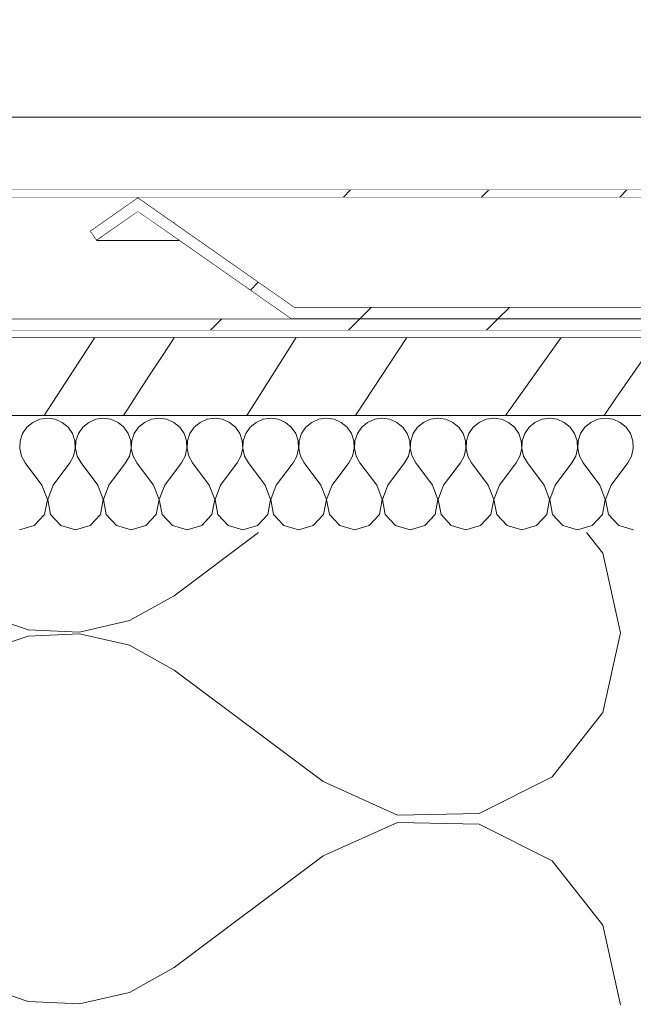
# Model space of a CAD drawing. Header units: millimetres. Extents: x 58537 to 97688, y -8921 to 14216.
# Tile 75 of 145: x 64821 to 64979, y 12619 to 12871. Entities that reach past the tile are written whole.
import ezdxf

# ---------------------------------------------------------------- set-up
doc = ezdxf.new("R2010")
doc.units = ezdxf.units.MM
doc.header["$MEASUREMENT"] = 0
doc.linetypes.add('Wipeout_Contour', pattern=[1000, 0, -1000])
for name, color, linetype in [('Nowe_A-Obróbki', 7, 'Continuous'), ('Nowe_A-Wymiary-Zewnętrzne', 7, 'Continuous'), ('Nowe_A-Ściany-Zewnętrzne', 7, 'Continuous')]:
    doc.layers.add(name, color=color, linetype=linetype)
for name, color, linetype, lineweight in [('Nowe_A-Obróbki_Nr_pióra__1', 7, 'Continuous', 13), ('Nowe_A-Obróbki_Nr_pióra__174', 7, 'Continuous', 5), ('Nowe_A-Obróbki_Nr_pióra__175', 7, 'Continuous', 5), ('Nowe_A-Obróbki_Nr_pióra__90', 7, 'Continuous', 13), ('Nowe_A-Wymiary-Zewnętrzne_Nr_pióra__46', 5, 'Continuous', 15), ('Nowe_A-Ściany-Zewnętrzne_Nr_pióra__174', 7, 'Continuous', 5)]:
    doc.layers.add(name, color=color, linetype=linetype, lineweight=lineweight)
doc.layers.add('Nowe_A-Wymiary-Zewnętrzne_Nr_pióra__45', color=7, linetype='Continuous', lineweight=15, true_color=0x40a5ff)
doc.layers.add('Nowe_A-Wymiary-Zewnętrzne_Nr_pióra__85', color=7, linetype='Continuous', lineweight=13, true_color=0x80c2ff)
doc.styles.add('STYL_AUTOMATYCZNY_2', font='arial.ttf')
doc.dimstyles.new('STYL_AUTOMATYCZNY__1', dxfattribs={"dimtxt": 125, "dimasz": 47.5, "dimexe": 0.18, "dimexo": 20, "dimgap": 0, "dimtad": 1, "dimdec": 1, "dimlfac": 0.1, "dimzin": 0, "dimdsep": 46, "dimtxsty": 'STYL_AUTOMATYCZNY_2', "dimblk": 'ARROWHEAD_11', "dimblk1": 'ARROWHEAD_11', "dimblk2": 'ARROWHEAD_11', "dimcen": 0.09, "dimclrd": 256, "dimclre": 256, "dimclrt": 5, "dimadec": 1, "dimazin": 0, "dimtfac": 1, "dimtdec": 4, "dimtmove": 0, "dimatfit": 3, "dimfxl": 0, "dimtolj": 1, "dimtzin": 0, "dimarcsym": 0})
pattern_1 = [(45, (0, 0), (-88.38835, 88.38835), []), (45, (-17.68, 17.68), (-88.38835, 88.38835), []), (45, (-35.36, 35.36), (-88.38835, 88.38835), [])]

# ---------------------------------------------------------------- blocks, each defined once
blk = doc.blocks.new('*X360')
at = {"layer": 'Nowe_A-Ściany-Zewnętrzne_Nr_pióra__174', "color": 7, "linetype": 'Continuous', "lineweight": 5}
for p, q in [((64882.61, 12740), (64861.02, 12723.81)), ((64970.72, 12734.69), (64966.56, 12740)), ((64975.31, 12714.29), (64970.72, 12734.69)), ((64849.53, 12717.45), (64861.02, 12723.81)), ((64811.16, 12719.31), (64823.61, 12715.11)), ((64823.61, 12715.11), (64836.73, 12714.48)), ((64836.73, 12714.48), (64849.53, 12717.45)), ((64823.61, 12713.46), (64811.16, 12709.26)), ((64836.73, 12714.09), (64823.61, 12713.46)), ((64849.53, 12711.12), (64836.73, 12714.09)), ((64970.72, 12693.88), (64975.31, 12714.29)), ((64861.02, 12704.76), (64849.53, 12711.12)), ((64899.12, 12676.19), (64861.02, 12704.76)), ((64957.82, 12677.41), (64970.72, 12693.88)), ((64939.11, 12668.06), (64957.82, 12677.41)), ((64899.12, 12676.19), (64918.2, 12667.62)), ((64918.2, 12667.62), (64939.11, 12668.06)), ((64918.2, 12665.71), (64899.12, 12657.14)), ((64939.11, 12665.28), (64918.2, 12665.71)), ((64957.82, 12655.92), (64939.11, 12665.28)), ((64899.12, 12657.14), (64861.02, 12628.57)), ((64970.72, 12639.45), (64957.82, 12655.92)), ((64975.31, 12619.05), (64970.72, 12639.45)), ((64849.53, 12622.21), (64861.02, 12628.57)), ((64811.16, 12624.07), (64823.61, 12619.88)), ((64836.73, 12619.24), (64849.53, 12622.21)), ((64823.61, 12619.88), (64836.73, 12619.24))]:
    blk.add_line(p, q, dxfattribs=at)
blk = doc.blocks.new('ElemPrzekroju_339')
at = {"layer": 'Nowe_A-Ściany-Zewnętrzne', "lineweight": 0}
blk.add_blockref('*X360', (0, 0), dxfattribs=at)
blk = doc.blocks.new('*X464')
at = {"layer": 'Nowe_A-Obróbki_Nr_pióra__175', "color": 7, "linetype": 'Continuous', "lineweight": 5}
for p, q in [((64827.73, 12770), (64840.68, 12790)), ((64857.92, 12785.22), (64860.98, 12789.86)), ((64860.98, 12789.86), (64861.07, 12790)), ((64881.95, 12773.77), (64892.26, 12790)), ((64907.46, 12770), (64920.59, 12790)), ((64945.84, 12770), (64960.06, 12790)), ((64973.9, 12774.16), (64984.89, 12790)), ((64854.88, 12780.58), (64857.92, 12785.22)), ((64851.85, 12775.92), (64854.88, 12780.58)), ((64848.83, 12771.27), (64851.85, 12775.92)), ((64879.63, 12770), (64881.95, 12773.77)), ((64971.08, 12770), (64973.9, 12774.16)), ((64848.01, 12770), (64848.83, 12771.27))]:
    blk.add_line(p, q, dxfattribs=at)
blk = doc.blocks.new('*X465')
at = {"layer": 'Nowe_A-Obróbki_Nr_pióra__174', "color": 7, "linetype": 'Continuous', "lineweight": 5}
for p, q in [((64824.81, 12768.22), (64823.29, 12766.96)), ((64826.61, 12769.01), (64824.81, 12768.22)), ((64828.57, 12769.29), (64826.61, 12769.01)), ((64830.52, 12769.01), (64828.57, 12769.29)), ((64832.32, 12768.22), (64830.52, 12769.01)), ((64833.84, 12766.96), (64832.32, 12768.22)), ((64839.1, 12768.22), (64837.58, 12766.96)), ((64840.9, 12769.01), (64839.1, 12768.22)), ((64842.85, 12769.29), (64840.9, 12769.01)), ((64844.8, 12769.01), (64842.85, 12769.29)), ((64846.61, 12768.22), (64844.8, 12769.01)), ((64848.12, 12766.96), (64846.61, 12768.22)), ((64853.38, 12768.22), (64851.87, 12766.96)), ((64855.19, 12769.01), (64853.38, 12768.22)), ((64857.14, 12769.29), (64855.19, 12769.01)), ((64859.09, 12769.01), (64857.14, 12769.29)), ((64860.89, 12768.22), (64859.09, 12769.01)), ((64862.41, 12766.96), (64860.89, 12768.22)), ((64867.67, 12768.22), (64866.15, 12766.96)), ((64869.47, 12769.01), (64867.67, 12768.22)), ((64871.42, 12769.29), (64869.47, 12769.01)), ((64873.38, 12769.01), (64871.42, 12769.29)), ((64875.18, 12768.22), (64873.38, 12769.01)), ((64876.7, 12766.96), (64875.18, 12768.22)), ((64881.95, 12768.22), (64880.44, 12766.96)), ((64883.76, 12769.01), (64881.95, 12768.22)), ((64885.71, 12769.29), (64883.76, 12769.01)), ((64887.66, 12769.01), (64885.71, 12769.29)), ((64889.46, 12768.22), (64887.66, 12769.01)), ((64890.98, 12766.96), (64889.46, 12768.22)), ((64896.24, 12768.22), (64894.72, 12766.96)), ((64898.04, 12769.01), (64896.24, 12768.22)), ((64899.99, 12769.29), (64898.04, 12769.01)), ((64901.95, 12769.01), (64899.99, 12769.29)), ((64903.75, 12768.22), (64901.95, 12769.01)), ((64905.27, 12766.96), (64903.75, 12768.22)), ((64910.53, 12768.22), (64909.01, 12766.96)), ((64912.33, 12769.01), (64910.53, 12768.22)), ((64914.28, 12769.29), (64912.33, 12769.01)), ((64916.23, 12769.01), (64914.28, 12769.29)), ((64918.04, 12768.22), (64916.23, 12769.01)), ((64919.55, 12766.96), (64918.04, 12768.22)), ((64924.81, 12768.22), (64923.29, 12766.96)), ((64926.61, 12769.01), (64924.81, 12768.22)), ((64928.57, 12769.29), (64926.61, 12769.01)), ((64930.52, 12769.01), (64928.57, 12769.29)), ((64932.32, 12768.22), (64930.52, 12769.01)), ((64933.84, 12766.96), (64932.32, 12768.22)), ((64939.1, 12768.22), (64937.58, 12766.96)), ((64940.9, 12769.01), (64939.1, 12768.22)), ((64942.85, 12769.29), (64940.9, 12769.01)), ((64944.8, 12769.01), (64942.85, 12769.29)), ((64946.61, 12768.22), (64944.8, 12769.01)), ((64948.12, 12766.96), (64946.61, 12768.22)), ((64953.38, 12768.22), (64951.87, 12766.96)), ((64955.19, 12769.01), (64953.38, 12768.22)), ((64957.14, 12769.29), (64955.19, 12769.01)), ((64959.09, 12769.01), (64957.14, 12769.29)), ((64960.89, 12768.22), (64959.09, 12769.01)), ((64962.41, 12766.96), (64960.89, 12768.22)), ((64967.67, 12768.22), (64966.15, 12766.96)), ((64969.47, 12769.01), (64967.67, 12768.22)), ((64971.42, 12769.29), (64969.47, 12769.01)), ((64973.38, 12769.01), (64971.42, 12769.29)), ((64975.18, 12768.22), (64973.38, 12769.01)), ((64976.7, 12766.96), (64975.18, 12768.22)), ((64823.29, 12766.96), (64822.18, 12765.34)), ((64834.96, 12765.34), (64833.84, 12766.96)), ((64837.58, 12766.96), (64836.46, 12765.34)), ((64849.24, 12765.34), (64848.12, 12766.96)), ((64851.87, 12766.96), (64850.75, 12765.34)), ((64863.53, 12765.34), (64862.41, 12766.96)), ((64866.15, 12766.96), (64865.03, 12765.34)), ((64877.81, 12765.34), (64876.7, 12766.96)), ((64880.44, 12766.96), (64879.32, 12765.34)), ((64892.1, 12765.34), (64890.98, 12766.96)), ((64894.72, 12766.96), (64893.61, 12765.34)), ((64906.38, 12765.34), (64905.27, 12766.96)), ((64909.01, 12766.96), (64907.89, 12765.34)), ((64920.67, 12765.34), (64919.55, 12766.96)), ((64923.29, 12766.96), (64922.18, 12765.34)), ((64934.96, 12765.34), (64933.84, 12766.96)), ((64937.58, 12766.96), (64936.46, 12765.34)), ((64949.24, 12765.34), (64948.12, 12766.96)), ((64951.87, 12766.96), (64950.75, 12765.34)), ((64963.53, 12765.34), (64962.41, 12766.96)), ((64966.15, 12766.96), (64965.03, 12765.34)), ((64977.81, 12765.34), (64976.7, 12766.96)), ((64821.55, 12763.47), (64821.45, 12761.5)), ((64822.18, 12765.34), (64821.55, 12763.47)), ((64835.58, 12763.47), (64834.96, 12765.34)), ((64835.68, 12761.5), (64835.58, 12763.47)), ((64835.83, 12763.47), (64835.74, 12761.5)), ((64836.46, 12765.34), (64835.83, 12763.47)), ((64849.87, 12763.47), (64849.24, 12765.34)), ((64849.97, 12761.5), (64849.87, 12763.47)), ((64850.12, 12763.47), (64850.02, 12761.5)), ((64850.75, 12765.34), (64850.12, 12763.47)), ((64864.16, 12763.47), (64863.53, 12765.34)), ((64864.25, 12761.5), (64864.16, 12763.47)), ((64864.4, 12763.47), (64864.31, 12761.5)), ((64865.03, 12765.34), (64864.4, 12763.47)), ((64878.44, 12763.47), (64877.81, 12765.34)), ((64878.54, 12761.5), (64878.44, 12763.47)), ((64878.69, 12763.47), (64878.6, 12761.5)), ((64879.32, 12765.34), (64878.69, 12763.47)), ((64892.73, 12763.47), (64892.1, 12765.34)), ((64892.82, 12761.5), (64892.73, 12763.47)), ((64892.98, 12763.47), (64892.88, 12761.5)), ((64893.61, 12765.34), (64892.98, 12763.47)), ((64907.01, 12763.47), (64906.38, 12765.34)), ((64907.11, 12761.5), (64907.01, 12763.47)), ((64907.26, 12763.47), (64907.17, 12761.5)), ((64907.89, 12765.34), (64907.26, 12763.47)), ((64921.3, 12763.47), (64920.67, 12765.34)), ((64921.39, 12761.5), (64921.3, 12763.47)), ((64921.55, 12763.47), (64921.45, 12761.5)), ((64922.18, 12765.34), (64921.55, 12763.47)), ((64935.58, 12763.47), (64934.96, 12765.34)), ((64935.68, 12761.5), (64935.58, 12763.47)), ((64935.83, 12763.47), (64935.74, 12761.5)), ((64936.46, 12765.34), (64935.83, 12763.47)), ((64949.87, 12763.47), (64949.24, 12765.34)), ((64949.97, 12761.5), (64949.87, 12763.47)), ((64950.12, 12763.47), (64950.02, 12761.5)), ((64950.75, 12765.34), (64950.12, 12763.47)), ((64964.16, 12763.47), (64963.53, 12765.34)), ((64964.25, 12761.5), (64964.16, 12763.47)), ((64964.4, 12763.47), (64964.31, 12761.5)), ((64965.03, 12765.34), (64964.4, 12763.47)), ((64978.44, 12763.47), (64977.81, 12765.34)), ((64978.54, 12761.5), (64978.44, 12763.47)), ((64821.45, 12761.5), (64821.9, 12759.58)), ((64835.23, 12759.58), (64835.68, 12761.5)), ((64835.74, 12761.5), (64836.18, 12759.58)), ((64849.52, 12759.58), (64849.97, 12761.5)), ((64850.02, 12761.5), (64850.47, 12759.58)), ((64863.81, 12759.58), (64864.25, 12761.5)), ((64864.31, 12761.5), (64864.76, 12759.58)), ((64878.09, 12759.58), (64878.54, 12761.5)), ((64878.6, 12761.5), (64879.04, 12759.58)), ((64892.38, 12759.58), (64892.82, 12761.5)), ((64892.88, 12761.5), (64893.33, 12759.58)), ((64906.66, 12759.58), (64907.11, 12761.5)), ((64907.17, 12761.5), (64907.61, 12759.58)), ((64920.95, 12759.58), (64921.39, 12761.5)), ((64921.45, 12761.5), (64921.9, 12759.58)), ((64935.23, 12759.58), (64935.68, 12761.5)), ((64935.74, 12761.5), (64936.18, 12759.58)), ((64949.52, 12759.58), (64949.97, 12761.5)), ((64950.02, 12761.5), (64950.47, 12759.58)), ((64963.81, 12759.58), (64964.25, 12761.5)), ((64964.31, 12761.5), (64964.76, 12759.58)), ((64978.09, 12759.58), (64978.54, 12761.5)), ((64821.9, 12759.58), (64822.85, 12757.86)), ((64827.14, 12752.14), (64822.85, 12757.86)), ((64829.99, 12752.14), (64834.28, 12757.86)), ((64834.28, 12757.86), (64835.23, 12759.58)), ((64836.18, 12759.58), (64837.14, 12757.86)), ((64841.42, 12752.14), (64837.14, 12757.86)), ((64844.28, 12752.14), (64848.57, 12757.86)), ((64848.57, 12757.86), (64849.52, 12759.58)), ((64850.47, 12759.58), (64851.42, 12757.86)), ((64855.71, 12752.14), (64851.42, 12757.86)), ((64858.57, 12752.14), (64862.85, 12757.86)), ((64862.85, 12757.86), (64863.81, 12759.58)), ((64864.76, 12759.58), (64865.71, 12757.86)), ((64869.99, 12752.14), (64865.71, 12757.86)), ((64872.85, 12752.14), (64877.14, 12757.86)), ((64877.14, 12757.86), (64878.09, 12759.58)), ((64879.04, 12759.58), (64879.99, 12757.86)), ((64884.28, 12752.14), (64879.99, 12757.86)), ((64887.14, 12752.14), (64891.42, 12757.86)), ((64891.42, 12757.86), (64892.38, 12759.58)), ((64893.33, 12759.58), (64894.28, 12757.86)), ((64898.57, 12752.14), (64894.28, 12757.86)), ((64901.42, 12752.14), (64905.71, 12757.86)), ((64905.71, 12757.86), (64906.66, 12759.58)), ((64907.61, 12759.58), (64908.57, 12757.86)), ((64912.85, 12752.14), (64908.57, 12757.86)), ((64915.71, 12752.14), (64919.99, 12757.86)), ((64919.99, 12757.86), (64920.95, 12759.58)), ((64921.9, 12759.58), (64922.85, 12757.86)), ((64927.14, 12752.14), (64922.85, 12757.86)), ((64929.99, 12752.14), (64934.28, 12757.86)), ((64934.28, 12757.86), (64935.23, 12759.58)), ((64936.18, 12759.58), (64937.14, 12757.86)), ((64941.42, 12752.14), (64937.14, 12757.86)), ((64944.28, 12752.14), (64948.57, 12757.86)), ((64948.57, 12757.86), (64949.52, 12759.58)), ((64950.47, 12759.58), (64951.42, 12757.86)), ((64955.71, 12752.14), (64951.42, 12757.86)), ((64958.57, 12752.14), (64962.85, 12757.86)), ((64962.85, 12757.86), (64963.81, 12759.58)), ((64964.76, 12759.58), (64965.71, 12757.86)), ((64969.99, 12752.14), (64965.71, 12757.86)), ((64972.85, 12752.14), (64977.14, 12757.86)), ((64977.14, 12757.86), (64978.09, 12759.58)), ((64828.54, 12748.5), (64827.14, 12752.14)), ((64829.99, 12752.14), (64828.6, 12748.5)), ((64842.82, 12748.5), (64841.42, 12752.14)), ((64844.28, 12752.14), (64842.88, 12748.5)), ((64857.11, 12748.5), (64855.71, 12752.14)), ((64858.57, 12752.14), (64857.17, 12748.5)), ((64871.39, 12748.5), (64869.99, 12752.14)), ((64872.85, 12752.14), (64871.45, 12748.5)), ((64885.68, 12748.5), (64884.28, 12752.14)), ((64887.14, 12752.14), (64885.74, 12748.5)), ((64899.97, 12748.5), (64898.57, 12752.14)), ((64901.42, 12752.14), (64900.02, 12748.5)), ((64914.25, 12748.5), (64912.85, 12752.14)), ((64915.71, 12752.14), (64914.31, 12748.5)), ((64928.54, 12748.5), (64927.14, 12752.14)), ((64929.99, 12752.14), (64928.6, 12748.5)), ((64942.82, 12748.5), (64941.42, 12752.14)), ((64944.28, 12752.14), (64942.88, 12748.5)), ((64957.11, 12748.5), (64955.71, 12752.14)), ((64958.57, 12752.14), (64957.17, 12748.5)), ((64971.39, 12748.5), (64969.99, 12752.14)), ((64972.85, 12752.14), (64971.45, 12748.5)), ((64827.81, 12744.66), (64828.54, 12748.5)), ((64828.6, 12748.5), (64829.32, 12744.66)), ((64842.1, 12744.66), (64842.82, 12748.5)), ((64842.88, 12748.5), (64843.61, 12744.66)), ((64856.38, 12744.66), (64857.11, 12748.5)), ((64857.17, 12748.5), (64857.89, 12744.66)), ((64870.67, 12744.66), (64871.39, 12748.5)), ((64871.45, 12748.5), (64872.18, 12744.66)), ((64884.96, 12744.66), (64885.68, 12748.5)), ((64885.74, 12748.5), (64886.46, 12744.66)), ((64899.24, 12744.66), (64899.97, 12748.5)), ((64900.02, 12748.5), (64900.75, 12744.66)), ((64913.53, 12744.66), (64914.25, 12748.5)), ((64914.31, 12748.5), (64915.03, 12744.66)), ((64927.81, 12744.66), (64928.54, 12748.5)), ((64928.6, 12748.5), (64929.32, 12744.66)), ((64942.1, 12744.66), (64942.82, 12748.5)), ((64942.88, 12748.5), (64943.61, 12744.66)), ((64956.38, 12744.66), (64957.11, 12748.5)), ((64957.17, 12748.5), (64957.89, 12744.66)), ((64970.67, 12744.66), (64971.39, 12748.5)), ((64971.45, 12748.5), (64972.18, 12744.66)), ((64825.18, 12741.78), (64827.81, 12744.66)), ((64829.32, 12744.66), (64831.95, 12741.78)), ((64839.46, 12741.78), (64842.1, 12744.66)), ((64843.61, 12744.66), (64846.24, 12741.78)), ((64853.75, 12741.78), (64856.38, 12744.66)), ((64857.89, 12744.66), (64860.53, 12741.78)), ((64868.04, 12741.78), (64870.67, 12744.66)), ((64872.18, 12744.66), (64874.81, 12741.78)), ((64882.32, 12741.78), (64884.96, 12744.66)), ((64886.46, 12744.66), (64889.1, 12741.78)), ((64896.61, 12741.78), (64899.24, 12744.66)), ((64900.75, 12744.66), (64903.38, 12741.78)), ((64910.89, 12741.78), (64913.53, 12744.66)), ((64915.03, 12744.66), (64917.67, 12741.78)), ((64925.18, 12741.78), (64927.81, 12744.66)), ((64929.32, 12744.66), (64931.95, 12741.78)), ((64939.46, 12741.78), (64942.1, 12744.66)), ((64943.61, 12744.66), (64946.24, 12741.78)), ((64953.75, 12741.78), (64956.38, 12744.66)), ((64957.89, 12744.66), (64960.53, 12741.78)), ((64968.04, 12741.78), (64970.67, 12744.66)), ((64972.18, 12744.66), (64974.81, 12741.78)), ((64821.42, 12740.71), (64825.18, 12741.78)), ((64831.95, 12741.78), (64835.71, 12740.71)), ((64835.71, 12740.71), (64839.46, 12741.78)), ((64846.24, 12741.78), (64849.99, 12740.71)), ((64849.99, 12740.71), (64853.75, 12741.78)), ((64860.53, 12741.78), (64864.28, 12740.71)), ((64864.28, 12740.71), (64868.04, 12741.78)), ((64874.81, 12741.78), (64878.57, 12740.71)), ((64878.57, 12740.71), (64882.32, 12741.78)), ((64889.1, 12741.78), (64892.85, 12740.71)), ((64892.85, 12740.71), (64896.61, 12741.78)), ((64903.38, 12741.78), (64907.14, 12740.71)), ((64907.14, 12740.71), (64910.89, 12741.78)), ((64917.67, 12741.78), (64921.42, 12740.71)), ((64921.42, 12740.71), (64925.18, 12741.78)), ((64931.95, 12741.78), (64935.71, 12740.71)), ((64935.71, 12740.71), (64939.46, 12741.78)), ((64946.24, 12741.78), (64949.99, 12740.71)), ((64949.99, 12740.71), (64953.75, 12741.78)), ((64960.53, 12741.78), (64964.28, 12740.71)), ((64964.28, 12740.71), (64968.04, 12741.78)), ((64974.81, 12741.78), (64978.57, 12740.71))]:
    blk.add_line(p, q, dxfattribs=at)
blk = doc.blocks.new('ElemPrzekroju_378')
at = {"layer": 'Nowe_A-Obróbki', "linetype": 'Continuous', "lineweight": 0, "true_color": 0x000000}
h = blk.add_hatch(dxfattribs=at)
h.set_pattern_fill('Aluminium', color=18, style=0, pattern_type=2)
h.set_pattern_definition(pattern_1)
h.paths.add_polyline_path([(65392.78, 12679.29), (65392.78, 12827.85), (64791.92, 12827.85), (64717.21, 12846.37), (64717.21, 12628.9), (64728.79, 12628.9), (64734.71, 12647.62), (64732.8, 12648.23), (64727.33, 12630.9), (64719.21, 12630.9), (64719.21, 12843.82), (64791.67, 12825.85), (65390.78, 12825.85), (65390.78, 12681.29), (65382.66, 12681.29), (65374.94, 12697.54), (65373.13, 12696.68), (65381.4, 12679.29)])
h = blk.add_hatch(dxfattribs=at)
h.set_pattern_fill('Aluminium', color=18, style=0, pattern_type=2)
h.set_pattern_definition(pattern_1)
h.paths.add_polyline_path([(64839.39, 12817.22), (64841.12, 12814.77), (64851.7, 12822.19), (64862.29, 12814.77), (64890.82, 12794.77), (64920.82, 12794.77), (65070.07, 12794.77), (65219.33, 12794.77), (65247.85, 12814.77), (65258.44, 12822.19), (65269.03, 12814.77), (65270.75, 12817.22), (65258.44, 12825.85), (65246.13, 12817.22), (65218.38, 12797.77), (65070.07, 12797.77), (64891.76, 12797.77), (64864.01, 12817.22), (64851.7, 12825.85)])
h = blk.add_hatch(dxfattribs=at)
h.set_pattern_fill('Aluminium', color=18, style=0, pattern_type=2)
h.set_pattern_definition(pattern_1)
h.paths.add_polyline_path([(64722.21, 12640.9), (64725.07, 12640), (64773.04, 12791.77), (65336.68, 12791.77), (65385.07, 12690), (65387.78, 12691.29), (65338.58, 12794.77), (65219.33, 12794.77), (65070.07, 12794.77), (64920.82, 12794.77), (64890.82, 12794.77), (64770.84, 12794.77)])
at = {"layer": 'Nowe_A-Obróbki_Nr_pióra__1', "color": 7, "linetype": 'Continuous', "lineweight": 13}
for p, q in [((64851.7, 12825.85), (64839.39, 12817.22)), ((64851.7, 12822.19), (64841.12, 12814.77)), ((64839.39, 12817.22), (64841.12, 12814.77)), ((64890.82, 12794.77), (64770.84, 12794.77)), ((65336.68, 12791.77), (64773.04, 12791.77)), ((65335.07, 12790), (64775.07, 12790)), ((65335.07, 12770), (64775.07, 12770))]:
    blk.add_line(p, q, dxfattribs=at)
at = {"layer": 'Nowe_A-Obróbki_Nr_pióra__1', "color": 7, "linetype": 'Continuous', "lineweight": 13, "flags": 128}
for points in [[(64717.21, 12846.37), (64791.92, 12827.85), (65253.59, 12827.85), (65312.85, 12827.85), (65392.78, 12827.85)], [(64719.21, 12843.82), (64791.67, 12825.85), (64851.7, 12825.85), (65253.59, 12825.85), (65258.44, 12825.85), (65312.85, 12825.85), (65390.78, 12825.85)], [(64851.7, 12825.85), (64864.01, 12817.22), (64891.76, 12797.77)], [(64851.7, 12822.19), (64862.29, 12814.77), (64890.82, 12794.77)], [(65218.38, 12797.77), (65070.07, 12797.77), (64891.76, 12797.77)], [(65219.33, 12794.77), (65070.07, 12794.77), (64920.82, 12794.77), (64890.82, 12794.77)]]:
    blk.add_lwpolyline(points, dxfattribs=at)
at = {"layer": 'Nowe_A-Obróbki', "lineweight": 0}
for name in ['*X464', '*X465']:
    blk.add_blockref(name, (0, 0), dxfattribs=at)
blk = doc.blocks.new('ElemPrzekroju_379')
at = {"color": 254, "linetype": 'Wipeout_Contour', "lineweight": 0, "ltscale": 444201.799386}
blk.add_wipeout([(64717.21, 12846.37), (64791.92, 12827.85), (77005.07, 12827.85), (77005.07, 12840), (76955.07, 12840), (76955.07, 12846.37)], dxfattribs=at).dxf.layer = 'Nowe_A-Obróbki'
at = {"layer": 'Nowe_A-Obróbki_Nr_pióra__90', "color": 7, "linetype": 'Continuous', "lineweight": 13}
blk.add_line((76955.07, 12846.37), (64717.21, 12846.37), dxfattribs=at)
at = {"color": 254, "linetype": 'Wipeout_Contour', "lineweight": 0, "ltscale": 858342.036857}
blk.add_wipeout([(64719.21, 12630.9), (64727.33, 12630.9), (64730.2, 12640), (64725.07, 12640), (64722.21, 12640.9), (64770.84, 12794.77), (64890.82, 12794.77), (64862.29, 12814.77), (64841.12, 12814.77), (64839.39, 12817.22), (64851.7, 12825.85), (64791.67, 12825.85), (64719.21, 12843.82)], dxfattribs=at).dxf.layer = 'Nowe_A-Obróbki'
at = {"color": 254, "linetype": 'Wipeout_Contour', "lineweight": 0, "ltscale": 198318.39654}
blk.add_wipeout([(64851.7, 12822.19), (64841.12, 12814.77), (64862.29, 12814.77)], dxfattribs=at).dxf.layer = 'Nowe_A-Obróbki'
at = {"color": 254, "linetype": 'Wipeout_Contour', "lineweight": 0, "ltscale": 727659.963331}
blk.add_wipeout([(64773.04, 12791.77), (64725.07, 12640), (64730.2, 12640), (64732.8, 12648.23), (64770.07, 12648.23), (64770.07, 12740), (64775.07, 12740), (64775.07, 12790), (65335.07, 12790), (65337.52, 12790), (65336.68, 12791.77)], dxfattribs=at).dxf.layer = 'Nowe_A-Obróbki'
at = {"color": 254, "linetype": 'Wipeout_Contour', "lineweight": 0, "ltscale": 265218.590603}
blk.add_wipeout([(65258.44, 12825.85), (64851.7, 12825.85), (64891.76, 12797.77), (65218.38, 12797.77)], dxfattribs=at).dxf.layer = 'Nowe_A-Obróbki'
at = {"layer": 'Nowe_A-Obróbki_Nr_pióra__90', "color": 7, "linetype": 'Continuous', "lineweight": 13}
blk.add_line((64862.29, 12814.77), (64841.12, 12814.77), dxfattribs=at)
blk = doc.blocks.new('*D627')
at = {"layer": 'Nowe_A-Wymiary-Zewnętrzne_Nr_pióra__45', "linetype": 'Continuous', "lineweight": 15, "true_color": 0x40a5ff}
for points in [[(66210.74, 12846.37), (66211.69, 12841.59), (66214.4, 12837.54), (66218.46, 12834.83), (66223.24, 12833.87), (66228.02, 12834.83), (66232.08, 12837.54), (66234.79, 12841.59), (66235.74, 12846.37), (66234.79, 12851.16), (66232.08, 12855.21), (66228.02, 12857.92), (66223.24, 12858.87), (66218.46, 12857.92), (66214.4, 12855.21), (66211.69, 12851.16)], [(66210.74, 11690), (66211.69, 11685.22), (66214.4, 11681.16), (66218.46, 11678.45), (66223.24, 11677.5), (66228.02, 11678.45), (66232.08, 11681.16), (66234.79, 11685.22), (66235.74, 11690), (66234.79, 11694.78), (66232.08, 11698.84), (66228.02, 11701.55), (66223.24, 11702.5), (66218.46, 11701.55), (66214.4, 11698.84), (66211.69, 11694.78)]]:
    blk.add_hatch(color=161, dxfattribs=at).paths.add_polyline_path(points)
at = {"layer": 'Nowe_A-Wymiary-Zewnętrzne_Nr_pióra__45', "color": 161, "linetype": 'Continuous', "lineweight": 15, "true_color": 0x40a5ff}
for centre in [(66223.24, 12846.37), (66223.24, 11690)]:
    blk.add_circle(centre, 12.5, dxfattribs=at)
at = {"layer": 'Nowe_A-Wymiary-Zewnętrzne_Nr_pióra__85', "color": 151, "linetype": 'Continuous', "lineweight": 13, "true_color": 0x80c2ff}
for p, q in [((66223.24, 12858.87), (66223.24, 12871.37)), ((66210.74, 12846.37), (66176.36, 12846.37)), ((66270.11, 12846.37), (66235.74, 12846.37)), ((66223.24, 11702.5), (66223.24, 12833.87)), ((66210.74, 11690), (66176.36, 11690)), ((66270.11, 11690), (66235.74, 11690))]:
    blk.add_line(p, q, dxfattribs=at)
at = {"layer": 'Nowe_A-Wymiary-Zewnętrzne_Nr_pióra__46', "color": 5, "lineweight": 15, "insert": (66198.24, 12060.05), "char_height": 125, "attachment_point": 7, "rotation": 90, "style": 'STYL_AUTOMATYCZNY_2'}
blk.add_mtext('\\A1;{\\pql;\\fArial|b0|i0|c238|p0;\\W1.000000;115,6}', dxfattribs=at)
blk = doc.blocks.new('ARROWHEAD_11')
at = {"color": 0, "linetype": 'Continuous', "lineweight": 0}
blk.add_line((0, 0), (-1, 0), dxfattribs=at)
at = {"color": 0, "linetype": 'Continuous', "lineweight": 0, "const_width": 0.25, "flags": 128}
blk.add_lwpolyline([(-0.125, 0, 1), (0.125, 0, 1)], format="xyb", close=True, dxfattribs=at)
blk = doc.blocks.new('*D641')
at = {"layer": 'Nowe_A-Wymiary-Zewnętrzne_Nr_pióra__45', "linetype": 'Continuous', "lineweight": 15, "true_color": 0x40a5ff}
for points in [[(90247.75, 12846.37), (90248.7, 12841.59), (90251.41, 12837.54), (90255.47, 12834.83), (90260.25, 12833.87), (90265.03, 12834.83), (90269.09, 12837.54), (90271.8, 12841.59), (90272.75, 12846.37), (90271.8, 12851.16), (90269.09, 12855.21), (90265.03, 12857.92), (90260.25, 12858.87), (90255.47, 12857.92), (90251.41, 12855.21), (90248.7, 12851.16)], [(90247.75, 11690), (90248.7, 11685.22), (90251.41, 11681.16), (90255.47, 11678.45), (90260.25, 11677.5), (90265.03, 11678.45), (90269.09, 11681.16), (90271.8, 11685.22), (90272.75, 11690), (90271.8, 11694.78), (90269.09, 11698.84), (90265.03, 11701.55), (90260.25, 11702.5), (90255.47, 11701.55), (90251.41, 11698.84), (90248.7, 11694.78)]]:
    blk.add_hatch(color=161, dxfattribs=at).paths.add_polyline_path(points)
at = {"layer": 'Nowe_A-Wymiary-Zewnętrzne_Nr_pióra__45', "color": 161, "linetype": 'Continuous', "lineweight": 15, "true_color": 0x40a5ff}
for centre in [(90260.25, 12846.37), (90260.25, 11690)]:
    blk.add_circle(centre, 12.5, dxfattribs=at)
at = {"layer": 'Nowe_A-Wymiary-Zewnętrzne_Nr_pióra__85', "color": 151, "linetype": 'Continuous', "lineweight": 13, "true_color": 0x80c2ff}
for p, q in [((90260.25, 12858.87), (90260.25, 12871.37)), ((90247.75, 12846.37), (90213.38, 12846.37)), ((90307.13, 12846.37), (90272.75, 12846.37)), ((90260.25, 11702.5), (90260.25, 12833.87)), ((90247.75, 11690), (90213.38, 11690)), ((90307.13, 11690), (90272.75, 11690))]:
    blk.add_line(p, q, dxfattribs=at)
at = {"layer": 'Nowe_A-Wymiary-Zewnętrzne_Nr_pióra__46', "color": 5, "lineweight": 15, "insert": (90235.25, 12060.05), "char_height": 125, "attachment_point": 7, "rotation": 90, "style": 'STYL_AUTOMATYCZNY_2'}
blk.add_mtext('\\A1;{\\pql;\\fArial|b0|i0|c238|p0;\\W1.000000;115,6}', dxfattribs=at)
blk = doc.blocks.new('*D657')
at = {"layer": 'Nowe_A-Wymiary-Zewnętrzne_Nr_pióra__45', "linetype": 'Continuous', "lineweight": 15, "true_color": 0x40a5ff}
for points in [[(93212.75, 12740), (93213.7, 12735.22), (93216.41, 12731.16), (93220.47, 12728.45), (93225.25, 12727.5), (93230.03, 12728.45), (93234.09, 12731.16), (93236.8, 12735.22), (93237.75, 12740), (93236.8, 12744.78), (93234.09, 12748.84), (93230.03, 12751.55), (93225.25, 12752.5), (93220.47, 12751.55), (93216.41, 12748.84), (93213.7, 12744.78)], [(93212.75, 10870), (93213.7, 10865.22), (93216.41, 10861.16), (93220.47, 10858.45), (93225.25, 10857.5), (93230.03, 10858.45), (93234.09, 10861.16), (93236.8, 10865.22), (93237.75, 10870), (93236.8, 10874.78), (93234.09, 10878.84), (93230.03, 10881.55), (93225.25, 10882.5), (93220.47, 10881.55), (93216.41, 10878.84), (93213.7, 10874.78)]]:
    blk.add_hatch(color=161, dxfattribs=at).paths.add_polyline_path(points)
at = {"layer": 'Nowe_A-Wymiary-Zewnętrzne_Nr_pióra__45', "color": 161, "linetype": 'Continuous', "lineweight": 15, "true_color": 0x40a5ff}
for centre in [(93225.25, 12740), (93225.25, 10870)]:
    blk.add_circle(centre, 12.5, dxfattribs=at)
at = {"layer": 'Nowe_A-Wymiary-Zewnętrzne_Nr_pióra__85', "color": 151, "linetype": 'Continuous', "lineweight": 13, "true_color": 0x80c2ff}
for p, q in [((93212.75, 12740), (93178.38, 12740)), ((93272.13, 12740), (93237.75, 12740)), ((93225.25, 10882.5), (93225.25, 12727.5)), ((93212.75, 10870), (93178.38, 10870)), ((93272.13, 10870), (93237.75, 10870))]:
    blk.add_line(p, q, dxfattribs=at)
at = {"layer": 'Nowe_A-Wymiary-Zewnętrzne_Nr_pióra__46', "color": 5, "lineweight": 15, "char_height": 125, "attachment_point": 7, "rotation": 90, "style": 'STYL_AUTOMATYCZNY_2'}
for s, insert in [('\\A1;{\\pql;\\fArial|b0|i0|c238|p0;\\W1.000000;10,6}', (93200.25, 12393.85)), ('\\A1;{\\pql;\\fArial|b0|i0|c238|p0;\\W1.000000;187,0}', (93200.25, 11423.68))]:
    blk.add_mtext(s, dxfattribs=dict(at, insert=insert))
blk = doc.blocks.new('*D658')
at = {"layer": 'Nowe_A-Wymiary-Zewnętrzne_Nr_pióra__45', "linetype": 'Continuous', "lineweight": 15, "true_color": 0x40a5ff}
for points in [[(93212.75, 12846.37), (93213.7, 12841.59), (93216.41, 12837.54), (93220.47, 12834.83), (93225.25, 12833.87), (93230.03, 12834.83), (93234.09, 12837.54), (93236.8, 12841.59), (93237.75, 12846.37), (93236.8, 12851.16), (93234.09, 12855.21), (93230.03, 12857.92), (93225.25, 12858.87), (93220.47, 12857.92), (93216.41, 12855.21), (93213.7, 12851.16)], [(93212.75, 12740), (93213.7, 12735.22), (93216.41, 12731.16), (93220.47, 12728.45), (93225.25, 12727.5), (93230.03, 12728.45), (93234.09, 12731.16), (93236.8, 12735.22), (93237.75, 12740), (93236.8, 12744.78), (93234.09, 12748.84), (93230.03, 12751.55), (93225.25, 12752.5), (93220.47, 12751.55), (93216.41, 12748.84), (93213.7, 12744.78)]]:
    blk.add_hatch(color=161, dxfattribs=at).paths.add_polyline_path(points)
at = {"layer": 'Nowe_A-Wymiary-Zewnętrzne_Nr_pióra__45', "color": 161, "linetype": 'Continuous', "lineweight": 15, "true_color": 0x40a5ff}
for centre in [(93225.25, 12846.37), (93225.25, 12740)]:
    blk.add_circle(centre, 12.5, dxfattribs=at)
at = {"layer": 'Nowe_A-Wymiary-Zewnętrzne_Nr_pióra__85', "color": 151, "linetype": 'Continuous', "lineweight": 13, "true_color": 0x80c2ff}
for p, q in [((93225.25, 12858.87), (93225.25, 12871.37)), ((93212.75, 12846.37), (93178.38, 12846.37)), ((93272.13, 12846.37), (93237.75, 12846.37)), ((93225.25, 12752.5), (93225.25, 12833.87)), ((93212.75, 12740), (93178.38, 12740)), ((93272.13, 12740), (93237.75, 12740))]:
    blk.add_line(p, q, dxfattribs=at)
blk = doc.blocks.new('*D659')
at = {"layer": 'Nowe_A-Wymiary-Zewnętrzne_Nr_pióra__45', "linetype": 'Continuous', "lineweight": 15, "true_color": 0x40a5ff}
for points in [[(93474.79, 12846.37), (93475.74, 12841.59), (93478.45, 12837.54), (93482.5, 12834.83), (93487.29, 12833.87), (93492.07, 12834.83), (93496.13, 12837.54), (93498.84, 12841.59), (93499.79, 12846.37), (93498.84, 12851.16), (93496.13, 12855.21), (93492.07, 12857.92), (93487.29, 12858.87), (93482.5, 12857.92), (93478.45, 12855.21), (93475.74, 12851.16)], [(93474.79, 0), (93475.74, -4.78), (93478.45, -8.84), (93482.5, -11.55), (93487.29, -12.5), (93492.07, -11.55), (93496.13, -8.84), (93498.84, -4.78), (93499.79, 0), (93498.84, 4.78), (93496.13, 8.84), (93492.07, 11.55), (93487.29, 12.5), (93482.5, 11.55), (93478.45, 8.84), (93475.74, 4.78)]]:
    blk.add_hatch(color=161, dxfattribs=at).paths.add_polyline_path(points)
at = {"layer": 'Nowe_A-Wymiary-Zewnętrzne_Nr_pióra__45', "color": 161, "linetype": 'Continuous', "lineweight": 15, "true_color": 0x40a5ff}
for centre in [(93487.29, 12846.37), (93487.29, 0)]:
    blk.add_circle(centre, 12.5, dxfattribs=at)
at = {"layer": 'Nowe_A-Wymiary-Zewnętrzne_Nr_pióra__85', "color": 151, "linetype": 'Continuous', "lineweight": 13, "true_color": 0x80c2ff}
for p, q in [((93487.29, 12858.87), (93487.29, 12871.37)), ((93474.79, 12846.37), (93440.41, 12846.37)), ((93534.16, 12846.37), (93499.79, 12846.37)), ((93487.29, 12.5), (93487.29, 12833.87)), ((93474.79, 0), (93440.41, 0)), ((93534.16, 0), (93499.79, 0)), ((93487.29, -25), (93487.29, -12.5))]:
    blk.add_line(p, q, dxfattribs=at)
at = {"layer": 'Nowe_A-Wymiary-Zewnętrzne_Nr_pióra__46', "color": 5, "lineweight": 15, "insert": (93462.29, 6137.21), "char_height": 125, "attachment_point": 7, "rotation": 90, "style": 'STYL_AUTOMATYCZNY_2'}
blk.add_mtext('\\A1;{\\pql;\\fArial|b0|i0|c238|p0;\\W1.000000;1\xa0284,6}', dxfattribs=at)

msp = doc.modelspace()

# ---------------------------------------------------------------- block references
at = {"layer": 'Nowe_A-Obróbki', "lineweight": 0}
msp.add_blockref('ElemPrzekroju_378', (0, 0), dxfattribs=at)
at = {"layer": 'Nowe_A-Ściany-Zewnętrzne', "lineweight": 0}
msp.add_blockref('ElemPrzekroju_339', (0, 0), dxfattribs=at)

# ---------------------------------------------------------------- next in the draw order: block references
at = {"layer": 'Nowe_A-Obróbki', "lineweight": 0}
msp.add_blockref('ElemPrzekroju_379', (0, 0), dxfattribs=at)

# ---------------------------------------------------------------- next in the draw order: dimensions: what is measured, and where the dimension line sits
at = {"layer": 'Nowe_A-Wymiary-Zewnętrzne', "color": 151, "linetype": 'Continuous', "lineweight": 13, "true_color": 0x80c2ff}
for base, p1, p2, picture, middle in [((66223.24, 12846.37), (65340.07, 11690), (64717.21, 12846.37), '*D627', (66135.74, 12269.44)), ((90260.25, 12846.37), (65340.07, 11690), (64717.21, 12846.37), '*D641', (90172.75, 12269.44)), ((93225.25, 12846.37), (64770.07, 12740), (64717.21, 12846.37), '*D658', (93137.75, 12555.67)), ((93487.29, 12846.37), (64770.07, 0), (64717.21, 12846.37), '*D659', (93399.79, 6418.33)), ((93225.25, 12740), (64770.07, 10870), (64770.07, 12740), '*D657', (93137.75, 11633.07))]:
    dim = msp.add_linear_dim(base=base, p1=p1, p2=p2, angle=90, dimstyle='STYL_AUTOMATYCZNY__1', dxfattribs=at)
    dim.commit()
    dim.dimension.update_dxf_attribs({"geometry": picture, "text_midpoint": middle, "dimtype": 160, "text_rotation": 90})

doc.saveas('drawing.dxf')
